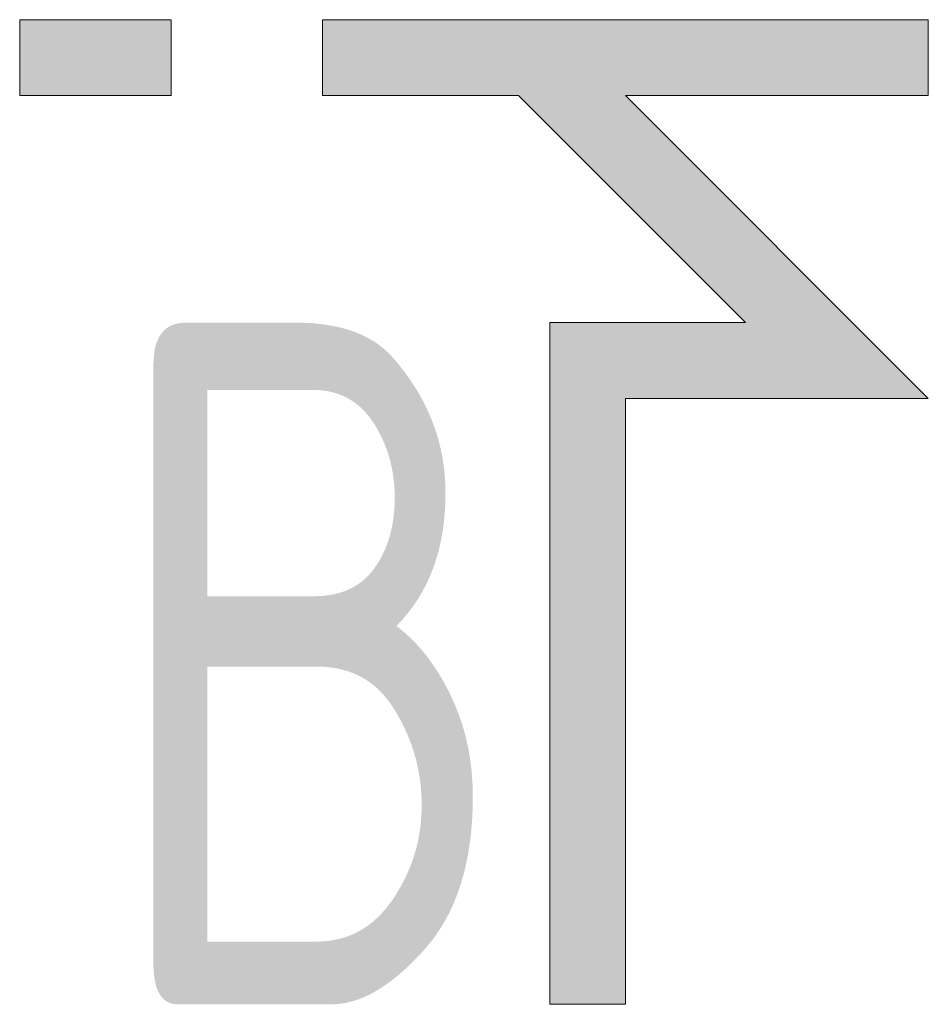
# Model space of a CAD drawing. Header units: millimetres. Extents: x -118717 to 8962, y 22910 to 145283.
# Tile 82 of 193: x -61209 to -60942, y 109252 to 109541. Entities that reach past the tile are written whole.
import ezdxf
from ezdxf.enums import TextEntityAlignment as Align

# ---------------------------------------------------------------- set-up
doc = ezdxf.new("R2010")
doc.units = ezdxf.units.MM
doc.layers.add('VZT_50 POPIS - OBECNE', color=7, linetype='Continuous', lineweight=13)
doc.styles.add('EVORA_125', font='isocp.shx', dxfattribs={"width": 0.6, "height": 125})

msp = doc.modelspace()

# ---------------------------------------------------------------- hatches: boundary and pattern name
at = {"layer": 'VZT_50 POPIS - OBECNE'}
h = msp.add_hatch(color=256, dxfattribs=at)
h.dxf.hatch_style = 1
h.paths.add_polyline_path([(-60942.31, 109429.68), (-61031.2, 109429.68), (-61031.2, 109251.9), (-61053.42, 109251.9), (-61053.42, 109451.9), (-60995.96, 109451.9), (-61062.63, 109518.57), (-61120.09, 109518.57), (-61120.09, 109540.79), (-60942.31, 109540.79), (-60942.31, 109518.57), (-61031.2, 109518.57)])
h.paths.add_polyline_path([(-61164.53, 109518.57), (-61208.98, 109518.57), (-61208.98, 109540.79), (-61164.53, 109540.79)])

# ---------------------------------------------------------------- linework, layer by layer
for points in [[(-61164.53, 109518.57), (-61208.98, 109518.57), (-61208.98, 109540.79), (-61164.53, 109540.79), (-61164.53, 109518.57)], [(-61031.2, 109251.9), (-61053.42, 109251.9), (-61053.42, 109451.9), (-60995.96, 109451.9), (-61062.63, 109518.57), (-61120.09, 109518.57), (-61120.09, 109540.79), (-60942.31, 109540.79), (-60942.31, 109518.57)], [(-60942.31, 109518.57), (-61031.2, 109518.57)], [(-61031.2, 109518.57), (-60942.31, 109429.68), (-61031.2, 109429.68), (-61031.2, 109251.9)]]:
    msp.add_lwpolyline(points, dxfattribs=at)

# ---------------------------------------------------------------- texts
at = {"layer": 'VZT_50 POPIS - OBECNE', "style": 'EVORA_125', "width": 0.8}
msp.add_attdef('B', text='B', height=200, dxfattribs=at).set_placement((-61062.63, 109191.9), align=Align.BOTTOM_RIGHT)

doc.saveas('drawing.dxf')
